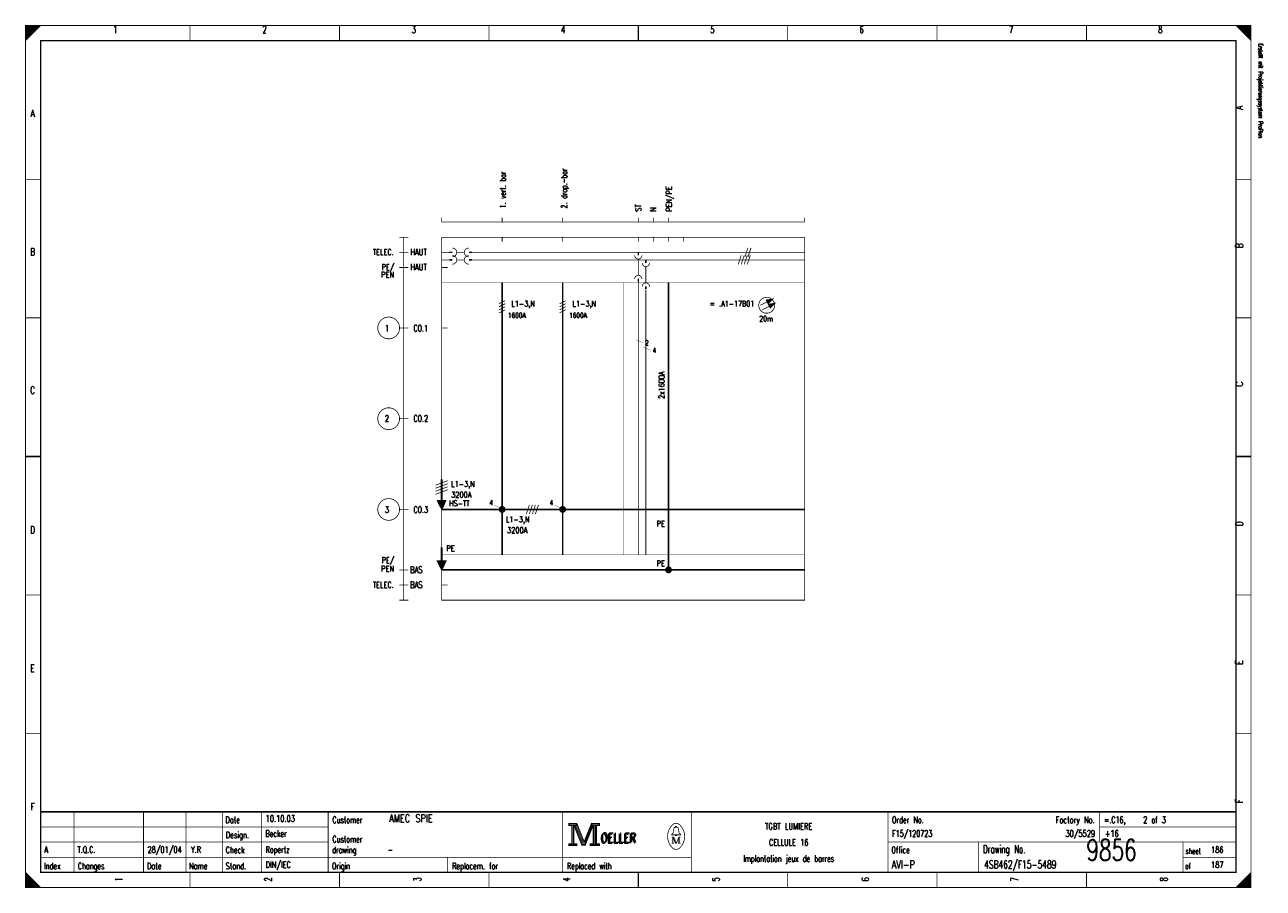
# Model space of a CAD drawing. Extents: x 0 to 409, y 0 to 285.
import ezdxf
from ezdxf.enums import TextEntityAlignment as Align

# ---------------------------------------------------------------- set-up
doc = ezdxf.new("R2010")
doc.units = 0
doc.header["$MEASUREMENT"] = 0
doc.linetypes.add('GESTRICHELT', pattern=[3.75, 3, -0.75])
doc.linetypes.add('STRICH-PUNKT', pattern=[4.7, 3, -0.75, 0.2, -0.75])
doc.layers.get('0').update_dxf_attribs({"color": 9, "linetype": 'CONTINUOUS'})
doc.layers.add('1', color=7, linetype='CONTINUOUS')
doc.styles.get("Standard").update_dxf_attribs({"font": 'TXT', "bigfont": 'TXT'})

msp = doc.modelspace()

# ---------------------------------------------------------------- linework, layer by layer
at = {"color": 0, "const_width": 0.25, "flags": 128}
for points in [[(0, 142.5), (0, 285), (405, 285), (405, 0), (0, 0), (0, 142.5)], [(0, 285), (5, 285), (0, 280), (0, 285)], [(0.25, 285), (0.25, 280.25), (0.5, 280.5), (0.5, 285), (0.75, 285), (0.75, 280.75), (1, 281), (1, 285), (1.25, 285), (1.25, 281.25), (1.5, 281.5), (1.5, 285), (1.75, 285), (1.75, 281.75), (2, 282)], [(2, 282), (2, 285), (2.25, 285), (2.25, 282.25), (2.5, 282.5), (2.5, 285), (2.75, 285), (2.75, 282.75), (3, 283), (3, 285), (3.25, 285), (3.25, 283.25), (3.5, 283.5), (3.5, 285), (3.75, 285)], [(3.75, 285), (3.75, 283.75), (4, 284), (4, 285), (4.25, 285), (4.25, 284.25), (4.5, 284.5), (4.5, 285), (4.75, 285), (4.75, 284.75)], [(400, 285), (405, 280), (404.75, 280.25), (404.75, 285), (404.5, 285), (404.5, 280.5), (404.25, 280.75), (404.25, 285), (404, 285), (404, 281), (403.75, 281.25), (403.75, 285), (403.5, 285), (403.5, 281.5), (403.25, 281.75)], [(401.5, 283.5), (401.5, 285), (401.25, 285), (401.25, 283.75), (401, 284), (401, 285), (400.75, 285), (400.75, 284.25), (400.5, 284.5), (400.5, 285), (400.25, 285), (400.25, 284.75)], [(403.25, 281.75), (403.25, 285), (403, 285), (403, 282), (402.75, 282.25), (402.75, 285), (402.5, 285), (402.5, 282.5), (402.25, 282.75), (402.25, 285), (402, 285), (402, 283), (401.75, 283.25), (401.75, 285), (401.5, 285)], [(179.5, 21.2), (179.5, 20.5), (180.5, 20.5), (180.5, 14.5), (179.5, 14.5), (179.5, 13.8), (182.2, 13.8), (182.2, 14.5), (181.2, 14.5), (181.2, 20.5), (182.2, 20.5), (182.2, 21.2), (179.5, 21.2)], [(180.7, 20.7), (180.7, 14.3), (181, 14.3), (181, 20.7)], [(181.2, 20.5), (183.9, 13.8), (184.9, 13.8), (187.6, 20.5)], [(181.8, 20.5), (184.2, 14.6), (184.6, 14.6)], [(182.2, 21.2), (184.6, 15.2), (187, 21.2)], [(182.2, 20.5), (184.4, 14.9), (184.7, 14.9)], [(184.6, 14.2), (184.9, 14.2), (187.4, 20.5)], [(184.6, 14.6), (184.8, 14.6), (187.2, 20.5)], [(187.6, 20.5), (187.6, 14.5), (186.6, 14.5), (186.6, 13.8), (187.1, 13.8)], [(187, 21.2), (187, 20.5), (188, 20.5), (188, 14.5), (187, 14.5), (187, 13.8), (189.7, 13.8), (189.7, 14.5), (188.7, 14.5), (188.7, 20.5), (189.7, 20.5), (189.7, 21.2), (187, 21.2)], [(187.8, 20.7), (187.8, 14.3), (188.3, 14.3), (188.3, 20.7), (188.5, 20.7), (188.5, 14.3)], [(214.8, 17.4), (213.5, 17.4), (213.5, 17.6), (214, 18), (214.3, 19.6)], [(213.9, 16.7), (213.9, 14.6), (213.5, 14.6)], [(213.9, 16.7), (214.8, 14.6), (215.1, 14.6)], [(214.8, 19.9), (214.8, 20.2), (215.2, 20.2), (215.2, 19.9)], [(215.2, 17.4), (216.5, 17.4), (216.5, 17.6), (216, 18), (215.7, 19.6)], [(0, 5), (0, 0), (5, 0), (0, 5), (0.25, 4.75), (0.25, 0), (0.5, 0), (0.5, 4.5), (0.75, 4.25), (0.75, 0), (1, 0), (1, 4), (1.25, 3.75), (1.25, 0), (1.5, 0)], [(404.75, 4.75), (404.75, 0), (404.5, 0), (404.5, 4.5), (404.25, 4.25), (404.25, 0), (404, 0), (404, 4), (403.75, 3.75), (403.75, 0), (403.5, 0), (403.5, 3.5), (403.25, 3.25), (403.25, 0), (403, 0)], [(1.5, 0), (1.5, 3.5), (1.75, 3.25), (1.75, 0), (2, 0), (2, 3), (2.25, 2.75), (2.25, 0), (2.5, 0), (2.5, 2.5), (2.75, 2.25), (2.75, 0), (3, 0), (3, 2), (3.25, 1.75)], [(3.25, 1.75), (3.25, 0), (3.5, 0), (3.5, 1.5), (3.75, 1.25), (3.75, 0), (4, 0), (4, 1), (4.25, 0.75), (4.25, 0), (4.5, 0), (4.5, 0.5), (4.75, 0.25)], [(401.25, 1.25), (401.25, 0), (401, 0), (401, 1), (400.75, 0.75), (400.75, 0), (400.5, 0), (400.5, 0.5), (400.25, 0.25), (400.25, 0)], [(403, 0), (403, 3), (402.75, 2.75), (402.75, 0), (402.5, 0), (402.5, 2.5), (402.25, 2.25), (402.25, 0), (402, 0), (402, 2), (401.75, 1.75), (401.75, 0), (401.5, 0), (401.5, 1.5), (401.25, 1.25)]]:
    msp.add_lwpolyline(points, dxfattribs=at)
at = {"color": 0, "flags": 128}
for points, const_width in [([(0, 285), (405, 285), (405, 0), (0, 0)], 0.25), ([(5, 280), (400, 280), (400, 5), (5, 5)], 0.5), ([(5, 280), (400, 280), (400, 5), (5, 5)], 0.25), ([(179.7, 21), (182, 21), (182, 20.7), (179.7, 20.7)], 0.25), ([(187.2, 21), (189.5, 21), (189.5, 20.7), (187.2, 20.7)], 0.25), ([(214.8, 17.4), (215.2, 17.4), (215.2, 17.1), (214.8, 17.1)], 0.25), ([(179.7, 14.3), (182, 14.3), (182, 14), (179.7, 14)], 0.25), ([(186.8, 14.3), (189.5, 14.3), (189.5, 14), (186.8, 14)], 0.25)]:
    msp.add_lwpolyline(points, close=True, dxfattribs=dict(at, const_width=const_width))
at = {"color": 0}
for points, const_width in [([(54.375, 285), (54.375, 280)], 0.25), ([(103.75, 285), (103.75, 280)], 0.25), ([(153.125, 285), (153.125, 280)], 0.25), ([(202.5, 280), (202.5, 285)], 0.5), ([(202.5, 285), (202.5, 280)], 0.25), ([(251.875, 285), (251.875, 280)], 0.25), ([(301.25, 285), (301.25, 280)], 0.25), ([(350.625, 285), (350.625, 280)], 0.25), ([(0, 234.167), (5, 234.167)], 0.25), ([(405, 234.167), (400, 234.167)], 0.25), ([(0, 188.334), (5, 188.334)], 0.25), ([(405, 188.334), (400, 188.334)], 0.25), ([(5, 142.5), (0, 142.5)], 0.5), ([(0, 142.5), (5, 142.5)], 0.25), ([(400, 142.5), (405, 142.5)], 0.5), ([(405, 142.5), (400, 142.5)], 0.25), ([(0, 96.667), (5, 96.667)], 0.25), ([(405, 96.667), (400, 96.667)], 0.25), ([(0, 50.834), (5, 50.834)], 0.25), ([(405, 50.834), (400, 50.834)], 0.25), ([(400, 25), (5, 25)], 0.5), ([(16, 5), (16, 25)], 0.25), ([(39, 5), (39, 25)], 0.25), ([(53, 5), (53, 25)], 0.25), ([(65, 25), (65, 5)], 0.25), ([(78, 25), (78, 5)], 0.25), ([(100, 25), (100, 5)], 0.25), ([(177.5, 25), (177.5, 5)], 0.25), ([(220, 25), (220, 5)], 0.25), ([(285, 25), (285, 5)], 0.25), ([(355, 25), (355, 15)], 0.25), ([(181.5, 20.5), (184, 14.2)], 0.25), ([(184.7, 14.9), (187, 20.6)], 0.25), ([(5, 20), (100, 20)], 0.25), ([(213.5, 16.7), (214.2, 16.7)], 0.25), ([(214.2, 16.7), (215.1, 14.6)], 0.25), ([(214.6, 19.9), (215.5, 19.9)], 0.25), ([(215.1, 14.6), (215.9, 16.7)], 0.25), ([(215.9, 14.6), (215.9, 16.7)], 0.25), ([(215.9, 16.7), (216.5, 16.7)], 0.25), ([(216.1, 16.7), (216.1, 14.6)], 0.25), ([(355, 20), (400, 20)], 0.25), ([(5, 15), (100, 15)], 0.25), ([(184, 14.2), (184.6, 14.2)], 0.25), ([(213.9, 14.6), (214.3, 14.6)], 0.25), ([(216.5, 14.6), (215.7, 14.6)], 0.25), ([(285, 15), (400, 15)], 0.25), ([(315, 15), (315, 5)], 0.25), ([(382.5, 15), (382.5, 5)], 0.25), ([(5, 10), (220, 10)], 0.25), ([(139.5, 10), (139.5, 5)], 0.25), ([(382.5, 10), (400, 10)], 0.25), ([(54.375, 0), (54.375, 5)], 0.25), ([(103.75, 0), (103.75, 5)], 0.25), ([(153.125, 0), (153.125, 5)], 0.25), ([(202.5, 5), (202.5, 0)], 0.5), ([(202.5, 0), (202.5, 5)], 0.25), ([(251.875, 0), (251.875, 5)], 0.25), ([(301.25, 0), (301.25, 5)], 0.25), ([(350.625, 0), (350.625, 5)], 0.25), ([(405, 5), (400, 0)], 0.25), ([(4.75, 0), (4.75, 0.25)], 0.25)]:
    msp.add_lwpolyline(points, dxfattribs=dict(at, const_width=const_width))
at = {"color": 0, "const_width": 0.25, "flags": 128}
for points in [[(213.499601, 20.388348, 0.373815), (213.488, 13.425, 0.373815)], [(216.493359, 20.403602, 0.530775), (213.513, 20.413, 0.530775)], [(216.498075, 13.401685, 0.378582), (216.463, 20.438, 0.378582)], [(214.6, 19.9, 0.414214), (214.3, 19.6, 0.414214)], [(215.7, 19.6, 0.414214), (215.4, 19.9, 0.414214)], [(213.502705, 13.401803, 0.532213), (216.488, 13.388, 0.532213)]]:
    msp.add_lwpolyline(points, format="xyb", dxfattribs=at)
at = {"layer": '1', "color": 0}
for points, const_width in [([(137.5, 221.5), (137.5, 220)], 0.25), ([(157.5, 221.5), (157.5, 220)], 0.25), ([(177.5, 221.5), (177.5, 220)], 0.25), ([(202.5, 220), (202.5, 221.5)], 0.25), ([(207.5, 220), (207.5, 221.5)], 0.25), ([(212.5, 220), (212.5, 221.5)], 0.25), ([(212.5, 220), (212.5, 221.5)], 0.25), ([(257.5, 221.5), (257.5, 220)], 0.25), ([(137.5, 220), (257.5, 220)], 0.25), ([(123.5, 215), (126.5, 215)], 0.25), ([(125, 215), (125, 95)], 0.25), ([(157.5, 215), (157.5, 213.5)], 0.25), ([(177.5, 215), (177.5, 213.5)], 0.25), ([(202.5, 215), (202.5, 213.5)], 0.25), ([(207.5, 215), (207.5, 213.5)], 0.25), ([(212.5, 215), (212.5, 213.5)], 0.25), ([(217.5, 215), (217.5, 213.5)], 0.25), ([(123.5, 210), (126.5, 210)], 0.25), ([(140, 210), (137.5, 210)], 0.25), ([(137.5, 210), (139.5, 210)], 0.25), ([(140, 210), (141, 210)], 0.5), ([(145, 210), (142.5, 210)], 0.25), ([(147.5, 210), (146.5, 210)], 0.5), ([(147.5, 210), (177.5, 210)], 0.25), ([(177.5, 210), (197.5, 210)], 0.25), ([(197.5, 210), (217.5, 210)], 0.25), ([(202.5, 210), (202.5, 209)], 0.5), ([(217.5, 210), (237.5, 210)], 0.25), ([(236.5, 209), (235.5, 206)], 0.25), ([(237.5, 209), (236.5, 206)], 0.25), ([(237.5, 210), (257.5, 210)], 0.25), ([(238.5, 209), (237.5, 206)], 0.25), ([(238.75, 211.5), (237.75, 208.5)], 0.25), ([(239.5, 209), (238.5, 206)], 0.25), ([(239.75, 211.5), (238.75, 208.5)], 0.25), ([(123.5, 205), (126.5, 205)], 0.25), ([(140, 207.5), (137.5, 207.5)], 0.25), ([(137.5, 205), (139.5, 205)], 0.25), ([(140, 207.5), (141, 207.5)], 0.5), ([(145, 207.5), (142.5, 207.5)], 0.25), ([(147.5, 207.5), (146.5, 207.5)], 0.5), ([(147.5, 207.5), (177.5, 207.5)], 0.25), ([(177.5, 207.5), (197.5, 207.5)], 0.25), ([(197.5, 207.5), (217.5, 207.5)], 0.25), ([(202.5, 202.4), (202.5, 207.8)], 0.25), ([(205, 207.5), (205, 206.5)], 0.5), ([(205, 199.9), (205, 205.3)], 0.25), ([(217.5, 207.5), (237.5, 207.5)], 0.25), ([(237.5, 207.5), (257.5, 207.5)], 0.25), ([(202.5, 200.3), (202.5, 201.3)], 0.5), ([(202.5, 200.6), (202.5, 110)], 0.25), ([(157.5, 200), (157.5, 110)], 0.5), ([(177.5, 200), (177.5, 110)], 0.5), ([(205, 197.8), (205, 198.8)], 0.5), ([(205, 197.5), (205, 110)], 0.25), ([(158.5, 194), (156.5, 193)], 0.25), ([(158.5, 193), (156.5, 192)], 0.25), ([(178.5, 194), (176.5, 193)], 0.25), ([(178.5, 193), (176.5, 192)], 0.25), ([(242.825, 192.5), (246.6, 194.388)], 0.25), ([(243.45, 190.963), (247.3, 192.988)], 0.25), ([(245.013, 194.175), (246.588, 194.375)], 0.5), ([(245.175, 193.825), (246.588, 194.375)], 0.5), ([(246.588, 194.375), (245.325, 193.363)], 0.5), ([(246.588, 194.375), (245.413, 193.588)], 0.5), ([(245.713, 192.775), (247.288, 192.988)], 0.5), ([(245.875, 192.425), (247.288, 192.988)], 0.5), ([(247.288, 192.988), (246.025, 191.963)], 0.5), ([(247.288, 192.988), (246.113, 192.188)], 0.5), ([(158.5, 192), (156.5, 191)], 0.25), ([(158.5, 191), (156.5, 190)], 0.25), ([(178.5, 192), (176.5, 191)], 0.25), ([(178.5, 191), (176.5, 190)], 0.25), ([(123.5, 185), (126.5, 185)], 0.25), ([(137.5, 185), (139.5, 185)], 0.25), ([(201.7, 181.1), (204.2, 180.1)], 0.1), ([(204.2, 178.6), (206.7, 177.6)], 0.1), ([(123.5, 155), (126.5, 155)], 0.25), ([(137.4, 135), (137.4, 127.9)], 0.5), ([(137.6, 127.9), (137.6, 135)], 0.5), ([(137.5, 135), (137.5, 125)], 0.25), ([(135.5, 133), (139.5, 134.5)], 0.25), ([(135.5, 132), (139.5, 133.5)], 0.25), ([(135.5, 131), (139.5, 132.5)], 0.25), ([(135.5, 130), (139.5, 131.5)], 0.25), ([(123.5, 125), (126.5, 125)], 0.25), ([(137.5, 125), (177.5, 125)], 0.5), ([(137.5, 125), (139.5, 125)], 0.25), ([(154.825, 126.5), (156.825, 125.5)], 0.1), ([(166.5, 126.5), (165.5, 123.5)], 0.25), ([(167.5, 126.5), (166.5, 123.5)], 0.25), ([(168.5, 126.5), (167.5, 123.5)], 0.25), ([(169.5, 126.5), (168.5, 123.5)], 0.25), ([(174.825, 126.5), (176.825, 125.5)], 0.1), ([(177.5, 125), (197.5, 125)], 0.5), ([(197.5, 125), (217.5, 125)], 0.5), ([(217.5, 125), (237.5, 125)], 0.5), ([(237.5, 125), (257.5, 125)], 0.5), ([(137.4, 112.5), (137.4, 108)], 0.5), ([(137.5, 112.5), (137.5, 108)], 0.5), ([(137.6, 112.5), (137.6, 108)], 0.5), ([(123.5, 105), (126.5, 105)], 0.25), ([(137.5, 105), (139.5, 105)], 0.25), ([(123.5, 100), (126.5, 100)], 0.25), ([(137.5, 100), (139.5, 100)], 0.25), ([(123.5, 95), (126.5, 95)], 0.25)]:
    msp.add_lwpolyline(points, dxfattribs=dict(at, const_width=const_width))
at = {"layer": '1', "color": 0, "const_width": 0.25, "flags": 128}
msp.add_lwpolyline([(137.5, 215), (257.5, 215), (257.5, 95), (137.5, 95)], close=True, dxfattribs=at)
for points in [[(141.1, 208.6, 1), (141.1, 211.4, 1)], [(141.1, 206.1, 1), (141.1, 208.9, 1)], [(146.4, 211.4, 1), (146.4, 208.6, 1)], [(146.4, 208.9, 1), (146.4, 206.1, 1)], [(201.3, 209, 1), (203.7, 209, 1)], [(203.8, 206.5, 1), (206.2, 206.5, 1)], [(203.7, 201.2, 1), (201.3, 201.2, 1)], [(206.2, 198.7, 1), (203.8, 198.7, 1)]]:
    msp.add_lwpolyline(points, format="xyb", dxfattribs=at)
at = {"layer": '1', "color": 0, "linetype": 'GESTRICHELT', "const_width": 0.1}
for points in [[(137.5, 200), (237.5, 200)], [(197.5, 200), (197.5, 110)], [(237.5, 200), (257.5, 200)], [(137.5, 110), (237.5, 110)], [(237.5, 110), (257.5, 110)]]:
    msp.add_lwpolyline(points, dxfattribs=at)
at = {"layer": '1', "color": 0, "linetype": 'STRICH-PUNKT', "const_width": 0.5}
for points in [[(212.5, 200), (212.5, 105)], [(137.5, 105), (177.5, 105)], [(177.5, 105), (197.5, 105)], [(197.5, 105), (217.5, 105)], [(217.5, 105), (237.5, 105)], [(237.5, 105), (257.5, 105)]]:
    msp.add_lwpolyline(points, dxfattribs=at)
at = {"layer": '1', "color": 0, "const_width": 0.25, "flags": 128}
for points in [[(247.55, 192.5, 1), (242.3, 192.5, 1)], [(123.6, 185, 1), (116.4, 185, 1)], [(123.6, 155, 1), (116.4, 155, 1)], [(123.6, 125, 1), (116.4, 125, 1)], [(158.5, 125, 1), (156.5, 125, 1)], [(158.25, 125, 1), (156.75, 125, 1)], [(158, 125, 1), (157, 125, 1)], [(157.75, 125, 1), (157.25, 125, 1)], [(178.5, 125, 1), (176.5, 125, 1)], [(178.25, 125, 1), (176.75, 125, 1)], [(178, 125, 1), (177, 125, 1)], [(177.75, 125, 1), (177.25, 125, 1)], [(213.5, 105, 1), (211.5, 105, 1)], [(213.25, 105, 1), (211.75, 105, 1)], [(213, 105, 1), (212, 105, 1)], [(212.75, 105, 1), (212.25, 105, 1)]]:
    msp.add_lwpolyline(points, format="xyb", close=True, dxfattribs=at)
at = {"layer": '1', "color": 0, "flags": 128}
for points, const_width in [([(245.088, 194.225), (244.938, 194.15), (245.013, 193.988)], 0.5), ([(246.588, 194.375), (245.013, 193.988), (245.413, 193.2), (246.588, 194.375)], 0.5), ([(245.788, 192.825), (245.638, 192.75), (245.713, 192.588)], 0.5), ([(247.288, 192.988), (245.713, 192.588), (246.113, 191.8), (247.288, 192.988)], 0.5), ([(137.5, 125), (136, 128), (139, 128), (137.5, 125)], 0.25), ([(136.3, 127.7), (138.7, 127.7), (138.5, 127.4), (136.4, 127.4), (136.6, 127), (138.4, 127), (138.2, 126.6), (136.8, 126.6), (137, 126.3), (138.1, 126.3), (137.9, 126), (137.1, 126), (137.3, 125.7), (137.8, 125.7), (137.6, 125.4)], 0.5), ([(137.5, 105), (136, 108), (139, 108), (137.5, 105)], 0.25), ([(136.3, 107.7), (138.7, 107.7), (138.5, 107.4), (136.4, 107.4), (136.6, 107), (138.4, 107), (138.2, 106.6), (136.8, 106.6), (137, 106.3), (138.1, 106.3), (137.9, 106), (137.1, 106), (137.3, 105.7), (137.8, 105.7), (137.6, 105.4)], 0.5)]:
    msp.add_lwpolyline(points, dxfattribs=dict(at, const_width=const_width))

# ---------------------------------------------------------------- texts
at = {"color": 0}
for s, height, width, p in [('1', 2.38125, 0.672, (29.654421, 284.858032)), ('2', 2.38125, 0.672, (78.988169, 284.858032)), ('3', 2.38125, 0.672, (128.321918, 284.858032)), ('4', 2.38125, 0.672, (177.655666, 284.858032)), ('5', 2.38125, 0.672, (226.989415, 284.858032)), ('6', 2.38125, 0.672, (276.323163, 284.858032)), ('7', 2.38125, 0.672, (325.656912, 284.858032)), ('8', 2.38125, 0.672, (374.99066, 284.858032)), ('A', 2.38125, 0.76, (2.325654, 257.174346)), ('B', 2.38125, 0.76, (2.325654, 211.389788)), ('C', 2.38125, 0.76, (2.325654, 165.60523)), ('D', 2.38125, 0.76, (2.325654, 119.465753)), ('E', 2.38125, 0.76, (2.325654, 73.681196)), ('F', 2.38125, 0.76, (2.325654, 27.896638)), ('TGBT LUMIERE', 2.143125, 0.754667, (252.188667, 21.295143)), ('CELLULE 16', 2.143125, 0.736, (252.188667, 15.971357)), ('Implantation jeux de barres', 2.143125, 0.616593, (252.188667, 10.647572))]:
    msp.add_text(s, height=height, dxfattribs=dict(at, width=width)).set_placement(p, align=Align.TOP_CENTER)
at = {"color": 0, "width": 0.622634}
msp.add_text('Erstellt mit Projektierungssystem ProPlan', height=1.42875, rotation=270, dxfattribs=at).set_placement((407.023879, 279.056912), align=Align.BOTTOM_LEFT)
at = {"color": 0, "width": 0.76}
for s, p in [('A', (399.909527, 257.174346)), ('B', (399.909527, 211.389788)), ('C', (399.921949, 165.60523)), ('D', (399.921949, 119.465753)), ('E', (399.909527, 73.681196)), ('F', (399.909527, 27.896638))]:
    msp.add_text(s, height=2.38125, rotation=90, dxfattribs=at).set_placement(p, align=Align.TOP_LEFT)
at = {"color": 0}
for s, height, width, p in [('Date', 2.143125, 0.64, (66.054919, 23.424658)), ('Customer', 2.143125, 0.62, (101.403082, 23.424658)), ('Order No.', 2.143125, 0.656889, (286.328331, 23.424658)), ('=.C16,    2 of 3', 2.143125, 0.682, (356.433717, 23.424658)), ('Design.', 2.143125, 0.636571, (66.191563, 18.455791)), ('Customer', 2.143125, 0.62, (101.403082, 17.036115)), ('OELLER', 3.095625, 0.76, (189.964259, 17.745953)), ('OELLER', 3.095625, 0.76, (189.964259, 17.745953)), ('OELLER', 3.095625, 0.76, (190.319178, 18.100872)), ('Check', 2.143125, 0.632, (66.11703, 13.486924)), ('drawing', 2.143125, 0.6, (101.328549, 13.486924)), ('Office', 2.143125, 0.626667, (286.154421, 13.486924)), ('Drawing No.', 2.619375, 0.646545, (316.427242, 13.983811)), ('sheet', 1.905, 0.6, (383.377397, 12.990037)), ('Index', 2.143125, 0.632, (6.086021, 8.163138)), ('Changes', 2.143125, 0.622857, (17.262422, 8.163138)), ('Stand.', 2.143125, 0.642667, (66.11703, 8.163138)), ('Origin', 2.143125, 0.626667, (101.266438, 8.163138)), ('Replacem. for', 2.143125, 0.627077, (140.973007, 8.163138)), ('Replaced with', 2.143125, 0.619692, (178.949346, 8.163138)), ('of', 1.905, 0.6, (383.228331, 8.021171)), ('Date', 2.143125, 0.64, (40.145828, 8.163138)), ('Name', 2.143125, 0.64, (54.03736, 8.163138))]:
    msp.add_text(s, height=height, dxfattribs=dict(at, width=width)).set_placement(p, align=Align.TOP_LEFT)
for s, height, width, p in [('10.10.03', 2.143125, 0.678, (79.33599, 21.082192)), ('AMEC SPIE', 2.619375, 0.752889, (120.157005, 20.769863)), ('Becker', 2.143125, 0.626667, (79.273879, 16.113325)), ('F15/120723', 2.143125, 0.6832, (286.390442, 16.113325)), ('+16', 2.143125, 0.68, (356.701681, 16.113325)), ('A', 2.143125, 0.76, (6.212017, 10.789539)), ('T.Q.C.', 2.143125, 0.728, (17.163045, 10.789539)), ('28/01/04', 2.143125, 0.678, (40.294894, 10.789539)), ('Y.R', 2.143125, 0.738667, (54.665567, 10.789539)), ('Ropertz', 2.143125, 0.622857, (79.323568, 10.789539)), ('-', 2.143125, 0.696, (119.651245, 10.789539)), ('9856', 7, 0.6928, (350.581462, 6.783637)), ('186', 2.143125, 0.672, (391.771233, 10.789539)), ('DIN/IEC', 2.143125, 0.750857, (79.348412, 5.820672)), ('AVI-P', 2.619375, 0.7472, (286.241376, 5.508344)), ('4SB462/F15-5489', 2.619375, 0.6928, (316.787484, 5.508344)), ('187', 2.143125, 0.672, (391.771233, 5.820672))]:
    msp.add_text(s, height=height, dxfattribs=dict(at, width=width)).set_placement(p, align=Align.BOTTOM_LEFT)
at = {"color": 0, "width": 0.646545}
msp.add_text('Factory No.', height=2.143125, dxfattribs=at).set_placement((353.349471, 23.424658), align=Align.TOP_RIGHT)
at = {"color": 0, "width": 0.675429}
msp.add_text('30/5529', height=2.143125, dxfattribs=at).set_placement((353.464819, 16.113325), align=Align.BOTTOM_RIGHT)
at = {"color": 0, "width": 0.672}
for s, p in [('1', (29.654421, 2.697385)), ('2', (78.988169, 2.697385)), ('3', (128.321918, 2.697385)), ('4', (177.655666, 2.697385)), ('5', (226.989415, 2.697385)), ('6', (276.323163, 2.697385)), ('7', (325.656912, 2.697385)), ('8', (374.99066, 2.697385))]:
    msp.add_text(s, height=2.38125, rotation=90, dxfattribs=at).set_placement(p, align=Align.TOP_CENTER)
at = {"layer": '1', "color": 0}
for s, width, p in [('2. drop.-bar', 0.638, (177.038107, 224.521793)), ('1. vert. bar', 0.638, (156.770455, 224.521793)), ('PEN/PE', 0.749333, (211.708375, 223.457036)), ('ST', 0.76, (201.559465, 223.457036)), ('N', 0.76, (206.46622, 223.457036))]:
    msp.add_text(s, height=1.905, rotation=90, dxfattribs=dict(at, width=width)).set_placement(p, align=Align.TOP_LEFT)
for s, height, width, p in [('TELEC.', 1.905, 0.749333, (121.702677, 211.034869)), ('PE/', 1.905, 0.738667, (121.826899, 206.066002)), ('PEN', 1.905, 0.76, (121.80028, 203.581569)), ('= .A1-17B01', 1.905, 0.696727, (240.831258, 193.998755)), ('1', 2.143125, 0.672, (120.123288, 185.977584)), ('2', 2.143125, 0.672, (120.123288, 156.164384)), ('3', 2.143125, 0.672, (120.123288, 125.996264)), ('PE', 1.905, 0.76, (211.284247, 121.240349)), ('PE/', 1.905, 0.738667, (121.826899, 109.173101)), ('PE', 1.905, 0.76, (211.284247, 108.108344)), ('PEN', 1.905, 0.76, (121.80028, 106.333748)), ('TELEC.', 1.905, 0.749333, (121.702677, 101.009963))]:
    msp.add_text(s, height=height, dxfattribs=dict(at, width=width)).set_placement(p, align=Align.TOP_RIGHT)
for s, height, width, p in [('HAUT', 2.143125, 0.76, (127.175529, 211.176837)), ('HAUT', 2.143125, 0.76, (127.175529, 206.20797)), ('L1-3,N', 1.905, 0.709333, (160.525498, 193.998755)), ('L1-3,N', 1.905, 0.709333, (180.755884, 193.998755)), ('CO.1', 2.143125, 0.722, (128.190598, 185.977584)), ('CO.2', 2.143125, 0.722, (128.190598, 156.164384)), ('L1-3,N', 1.905, 0.709333, (140.650031, 134.372354)), ('HS-TT', 1.905, 0.7472, (139.952615, 127.983811)), ('3200A', 1.905, 0.6896, (140.650031, 130.823163)), ('CO.3', 2.143125, 0.722, (128.190598, 125.996264)), ('L1-3,N', 1.905, 0.709333, (158.750903, 122.660025)), ('3200A', 1.905, 0.6896, (159.105822, 119.110834)), ('PE', 1.905, 0.76, (139.093711, 113.07721)), ('BAS', 2.143125, 0.76, (127.088574, 106.120797)), ('BAS', 2.143125, 0.76, (127.088574, 101.15193))]:
    msp.add_text(s, height=height, dxfattribs=dict(at, width=width)).set_placement(p, align=Align.TOP_LEFT)
at = {"layer": '1', "color": 0, "width": 0.6896}
for p in [(159.39863, 187.83736), (179.629016, 187.83736)]:
    msp.add_text('1600A', height=1.666875, dxfattribs=at).set_placement(p, align=Align.BOTTOM_LEFT)
at = {"layer": '1', "color": 0}
for s, height, width, p in [('20m', 1.905, 0.648, (244.735367, 189.029888)), ('2', 1.666875, 0.672, (205.339352, 180.937733)), ('4', 1.666875, 0.672, (207.823786, 178.4533)), ('4', 1.666875, 0.672, (153.87609, 128.054795)), ('4', 1.666875, 0.672, (173.751557, 128.054795))]:
    msp.add_text(s, height=height, dxfattribs=dict(at, width=width)).set_placement(p, align=Align.TOP_CENTER)
at = {"layer": '1', "color": 0, "width": 0.674286}
msp.add_text('2x1600A', height=1.905, rotation=90, dxfattribs=at).set_placement((211.720797, 161.539768), align=Align.BOTTOM_LEFT)

doc.saveas('drawing.dxf')
